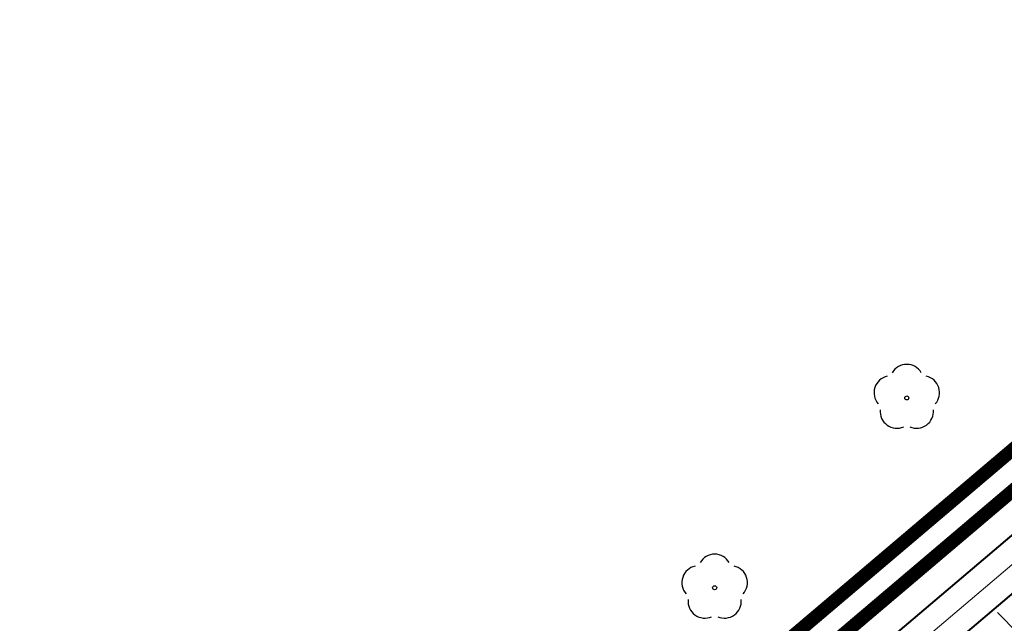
# Model space of a CAD drawing. Header units: metres. Extents: x 7429064 to 7431133, y 5709479 to 5714472.
# Tile 41 of 176: x 7429404 to 7429426, y 5709801 to 5709814. Entities that reach past the tile are written whole.
import ezdxf

# ---------------------------------------------------------------- set-up
doc = ezdxf.new("R2010")
doc.units = ezdxf.units.M
doc.linetypes.add('HIDDEN', pattern=[0.375, 0.25, -0.125])
doc.layers.add('_1_Mapa', color=7, linetype='Continuous')
for name, color, linetype, lineweight in [('_D_7_PAS DROGOWY_PODZIAL', 1, 'Continuous', 50), ('_D_7_TEREN NIEZBEDNY DLA OB_BUD', 252, 'HIDDEN', 50), ('_skarpy', 84, 'Continuous', 40), ('_wycinka_ZUDP', 1, 'Continuous', 30), ('skarpa', 82, 'ŚLADY', 20)]:
    doc.layers.add(name, color=color, linetype=linetype, lineweight=lineweight)
doc.layers.add('OBOP_T_1_a', color=7, linetype='Continuous', lineweight=30, true_color=0x008000)
doc.linetypes.add('ŚLADY', pattern='A,3.81,[130,ltypeshp.shx,S=6.35,R=0,X=0,Y=0],3.81', length=7.62)

# ---------------------------------------------------------------- blocks, each defined once
blk = doc.blocks.new('A$C59100B2D')
at = {"layer": '_wycinka_ZUDP'}
for points in [[(0.701, -0.713), (-0.701, 0.713)], [(-0.7, -0.713), (0.701, 0.713)]]:
    blk.add_lwpolyline(points, dxfattribs=at)
blk = doc.blocks.new('4_OBOP02_01')
at = {"linetype": 'Continuous'}
blk.add_circle((0, 0), 0.045, dxfattribs=at)
for centre, start, end in [((0, 0.375), 30.1401, 149.8599), ((-0.357, 0.116), 102.1445, 221.86), ((0.357, 0.116), 318.14, 77.8555), ((-0.22, -0.303), 174.1482, 293.8542), ((0.22, -0.303), 246.1458, 5.8518)]:
    blk.add_arc(centre, 0.375, start, end, dxfattribs=at)
blk = doc.blocks.new('X-ref_MDCP_Szara')
at = {"layer": 'OBOP_T_1_a'}
for p in [(7429423.78, 5709805.67), (7429419.49, 5709801.43)]:
    blk.add_blockref('4_OBOP02_01', p, dxfattribs=at)

msp = doc.modelspace()

# ---------------------------------------------------------------- linework, layer by layer
at = {"layer": '_D_7_PAS DROGOWY_PODZIAL', "ltscale": 0.2, "const_width": 0.3, "flags": 128}
msp.add_lwpolyline([(7429838.788, 5710158.699), (7429835.061, 5710151.867), (7429707.929, 5710044.059), (7429670.336, 5710012.083), (7429661.685, 5710006.163), (7429648.718, 5710002.136), (7429632.935, 5709988.628), (7429615.789, 5709965.397), (7429495.458, 5709862.411), (7429330.756, 5709722.662), (7429319.402, 5709713.684), (7429307.842, 5709705.758), (7429296.806, 5709699.189), (7429282.846, 5709692.117), (7429269.349, 5709686.304), (7429250.2, 5709678.58), (7429239.824, 5709670.46)], dxfattribs=at)
at = {"layer": '_D_7_TEREN NIEZBEDNY DLA OB_BUD', "ltscale": 10, "const_width": 0.3, "flags": 128}
msp.add_lwpolyline([(7429838.642, 5710133.498), (7429838.163, 5710130.983), (7429669.785, 5709988.07), (7429674.221, 5709982.833), (7429665.132, 5709974.906), (7429667.705, 5709971.871), (7429662.832, 5709967.707), (7429665.637, 5709964.494), (7429637.109, 5709939.516), (7429616.438, 5709933.991), (7429410.711, 5709758.425), (7429398.46, 5709756.965), (7429363.725, 5709727.377), (7429364.497, 5709726.485), (7429330.157, 5709696.304), (7429317.553, 5709687.475), (7429303.139, 5709679.24), (7429296.402, 5709677.454), (7429295.854, 5709678.755), (7429285.213, 5709675.171), (7429285.468, 5709665.629), (7429278.469, 5709665.47), (7429278.347, 5709670.061), (7429254.481, 5709660.887), (7429229.937, 5709651.368), (7429224.487, 5709665.833), (7429244.657, 5709675.131), (7429249.847, 5709679.192), (7429269.079, 5709686.95), (7429282.549, 5709692.752), (7429296.468, 5709699.803), (7429307.464, 5709706.348), (7429318.986, 5709714.248), (7429330.313, 5709723.204), (7429495.004, 5709862.943), (7429615.273, 5709965.877), (7429632.42, 5709989.108), (7429648.373, 5710002.762), (7429661.377, 5710006.8), (7429669.911, 5710012.64), (7429707.476, 5710044.593), (7429834.508, 5710152.316), (7429838.121, 5710158.939), (7429844.755, 5710193.28), (7429843.741, 5710206.48), (7429852.314, 5710203.598), (7429849.368, 5710188.375), (7429850.227, 5710185.684), (7429848.746, 5710185.163), (7429846.827, 5710175.247), (7429842.58, 5710153.283), (7429856.534, 5710164.104), (7429864.199, 5710154.59)], close=True, dxfattribs=at)
at = {"layer": '_skarpy', "flags": 128}
for points in [[(7429331.242, 5709722.09), (7429430.493, 5709806.304)], [(7429331.888, 5709721.328), (7429430.586, 5709805.072)]]:
    msp.add_lwpolyline(points, dxfattribs=at)
at = {"layer": 'skarpa', "ltscale": 0.04}
msp.add_lwpolyline([(7429331.565, 5709721.709), (7429430.539, 5709805.688)], dxfattribs=at)

# ---------------------------------------------------------------- block references
at = {"layer": '_1_Mapa'}
msp.add_blockref('X-ref_MDCP_Szara', (0, 0), dxfattribs=at)
at = {"layer": '_wycinka_ZUDP', "xscale": -1.3, "yscale": 1.3, "zscale": 1.3}
msp.add_blockref('A$C59100B2D', (7429426.717, 5709799.948), dxfattribs=at)

doc.saveas('drawing.dxf')
